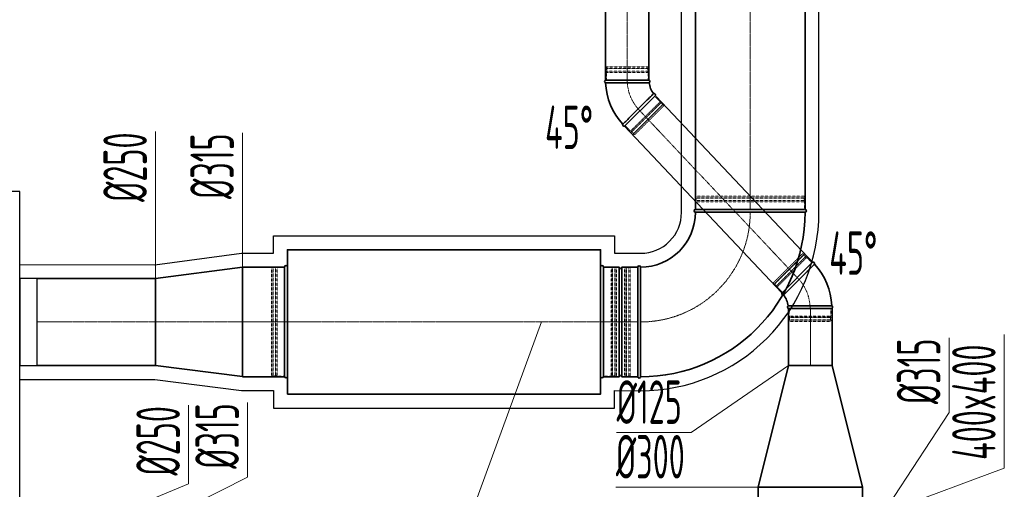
# Model space of a CAD drawing. Header units: millimetres. Extents: x -41335 to 3476, y 23470 to 47494.
# Tile 10 of 15: x -28527 to -25697, y 33589 to 34939. Entities that reach past the tile are written whole.
import ezdxf

# ---------------------------------------------------------------- set-up
doc = ezdxf.new("R2010")
doc.units = ezdxf.units.MM
doc.header["$LTSCALE"] = 0.03
doc.linetypes.add('ACAD_ISO02W100', pattern=[15, 12, -3])
doc.linetypes.add('ACAD_ISO10W100', pattern=[18, 12, -3, 0, -3])
for name, color, linetype, lineweight in [('VZT_01 SUP (PŘÍVOD) - OBRYS', 5, 'Continuous', 35), ('VZT_02 SUP (PŘÍVOD) - OSA', 5, 'ACAD_ISO10W100', 5), ('VZT_09 ODA (SÁNÍ) - OBRYS', 3, 'Continuous', 35), ('VZT_10 ODA (SÁNÍ) - OSA', 3, 'ACAD_ISO10W100', 5), ('VZT_21 ZAŘÍZENÍ - OBRYS', 1, 'Continuous', 25), ('VZT_KOTY - DIMENZE', 7, 'Continuous', 5), ('VZT_KOTY - POLOHA', 7, 'Continuous', 5)]:
    doc.layers.add(name, color=color, linetype=linetype, lineweight=lineweight)
doc.layers.add('VZT_03 SUP (PŘÍVOD) - NETISK', color=8, linetype='ACAD_ISO02W100', lineweight=5, plot=False)
doc.layers.add('VZT_IZOLACE - TEPELNÁ', color=6, linetype='IZOLACE TEPELNA')
doc.styles.get("Standard").update_dxf_attribs({"font": 'arial.ttf'})
doc.styles.add('VZT_POPIS', font='isocp.shx', dxfattribs={"width": 0.6, "height": 125})
doc.linetypes.add('IZOLACE TEPELNA', pattern='A,12.7,-1.5,["T",Standard,S=2.54,R=0,X=0,Y=-1.27],-3', length=17.2)

# ---------------------------------------------------------------- blocks, each defined once
blk = doc.blocks.new('A$C658308DA')
at = {"layer": 'VZT_03 SUP (PŘÍVOD) - NETISK', "ltscale": 0.4}
for p, q in [((-156.5, -30), (-156.5, -8)), ((156.5, -30), (156.5, -8)), ((-157.5, -34), (-157.5, -33.5)), ((-157.5, -41.5), (-157.5, -41)), ((-156.5, -46), (-156.5, -42)), ((156.5, -46), (-156.5, -46)), ((155.5, -30), (-155.5, -30)), ((-155.5, -33.5), (-155.5, -30)), ((155.5, -33.5), (-155.5, -33.5)), ((155.5, -34), (-155.5, -34)), ((-155.5, -41), (-155.5, -34)), ((155.5, -41), (-155.5, -41)), ((155.5, -41.5), (-155.5, -41.5)), ((-155.5, -42), (-155.5, -41.5)), ((155.5, -42), (-155.5, -42)), ((155.5, -33.5), (155.5, -30)), ((155.5, -41), (155.5, -34)), ((155.5, -42), (155.5, -41.5)), ((156.5, -46), (156.5, -42)), ((157.5, -34), (157.5, -33.5)), ((157.5, -41.5), (157.5, -41))]:
    blk.add_line(p, q, dxfattribs=at)
at = {"layer": 'VZT_09 ODA (SÁNÍ) - OBRYS'}
for p, q in [((157.5, 0), (-157.5, 0)), ((-156.5, -8), (156.5, -8))]:
    blk.add_line(p, q, dxfattribs=at)
for centre, start, end in [((-157.5, -4), 90, 270), ((157.5, -4), 270, 90)]:
    blk.add_arc(centre, 4, start, end, dxfattribs=at)

msp = doc.modelspace()

# ---------------------------------------------------------------- linework, layer by layer
at = {"layer": 'VZT_01 SUP (PŘÍVOD) - OBRYS'}
for p, q in [((-26718.7, 34765.1), (-26843.7, 34765.1)), ((-26788.8, 34632.5), (-26700.4, 34720.9)), ((-26248.3, 34241.7), (-26336.7, 34153.3)), ((-26318.3, 34109.1), (-26193.3, 34109.1)), ((-26404.8, 33595.3), (-26317.3, 33945.2)), ((-26192.3, 33945.2), (-26317.3, 33945.2)), ((-26104.8, 33595.3), (-26192.3, 33945.2)), ((-26104.8, 33595.3), (-26404.8, 33595.3)), ((-26404.8, 33595.3), (-26404.8, 33545.2)), ((-26104.8, 33595.3), (-26104.8, 33545.2))]:
    msp.add_line(p, q, dxfattribs=at)
for points in [[(-26843.7, 37373), (-26843.7, 34765.1)], [(-26718.7, 37373), (-26718.7, 34765.1)], [(-26697.9, 34718.3), (-26247, 34240.4)], [(-26788.8, 34632.5), (-26337.9, 34154.6)], [(-26317.3, 34109.1), (-26317.3, 33945.2)], [(-26192.3, 34109.1), (-26192.3, 33945.2)]]:
    msp.add_lwpolyline(points, dxfattribs=at)
for centre, radius, start, end in [((-26842.1, 34761.2), 4.17, 113.4678, 248.8928), ((-26656.2, 34765.1), 187.5, 182.3607, 222.6393), ((-26720.4, 34761.2), 4.17, 300.2981, 66.5322), ((-26656.2, 34765.1), 62.5, 186.8302, 218.1698), ((-26704.3, 34722.4), 4.17, 338.4678, 104.7019), ((-26790.3, 34636.4), 4.17, 156.1072, 291.5322), ((-26246.7, 34237.8), 4.17, 336.1072, 111.5322), ((-26380.8, 34109.1), 187.5, 2.3607, 42.6393), ((-26332.8, 34151.8), 4.17, 158.4678, 284.7019), ((-26380.8, 34109.1), 62.5, 6.8302, 38.1698), ((-26316.7, 34113), 4.17, 120.2981, 246.5322), ((-26195, 34113), 4.17, 293.4678, 68.8928)]:
    msp.add_arc(centre, radius, start, end, dxfattribs=at)
for points, knots in [([(-26843.6, 34757.3), (-26843.6, 34757.3), (-26842, 34757.3), (-26835.8, 34757.3), (-26831.3, 34757.4), (-26819.9, 34757.4), (-26813.1, 34757.4), (-26798.2, 34757.4), (-26790.1, 34757.4), (-26773.9, 34757.4), (-26765.9, 34757.4), (-26750.7, 34757.5), (-26743.8, 34757.5), (-26731.9, 34757.5), (-26727.1, 34757.6), (-26720.4, 34757.6), (-26718.5, 34757.6), (-26718.3, 34757.6), (-26718.3, 34757.6), (-26718.3, 34757.6)], [0, 0, 0, 0, 24.392784, 24.392784, 48.777002, 48.777002, 73.152705, 73.152705, 97.508329, 97.508329, 121.831482, 121.831482, 146.180287, 146.180287, 170.775455, 170.775455, 195.53354, 195.53354, 197.168564, 197.168564, 197.168564, 197.168564]), ([(-26705.4, 34726.4), (-26705.4, 34726.4), (-26705.4, 34726.4), (-26705.6, 34726.2), (-26705.9, 34725.9), (-26706.6, 34725.2), (-26707.2, 34724.7), (-26709.4, 34722.5), (-26711.6, 34720.2), (-26718, 34714), (-26722.4, 34709.6), (-26732.4, 34699.7), (-26737.9, 34694.2), (-26749.4, 34682.7), (-26755.2, 34676.9), (-26766.5, 34665.7), (-26771.8, 34660.4), (-26781.1, 34651.1), (-26785, 34647.2), (-26790, 34642.2), (-26791.5, 34640.7), (-26793.6, 34638.6), (-26794.2, 34638.1), (-26794.2, 34638.1)], [197.067977, 197.067977, 197.067977, 197.067977, 201.792196, 201.792196, 209.190204, 209.190204, 218.040239, 218.040239, 237.760854, 237.760854, 262.206108, 262.206108, 286.831239, 286.831239, 311.323072, 311.323072, 335.946087, 335.946087, 360.704397, 360.704397, 377.088273, 377.088273, 394.105327, 394.105327, 394.105327, 394.105327]), ([(-26331.7, 34147.8), (-26331.7, 34147.8), (-26331.7, 34147.8), (-26331.4, 34148), (-26331.2, 34148.2), (-26330.5, 34149), (-26329.9, 34149.5), (-26327.7, 34151.7), (-26325.4, 34153.9), (-26319.1, 34160.2), (-26314.7, 34164.6), (-26304.7, 34174.5), (-26299.1, 34180), (-26287.7, 34191.5), (-26281.8, 34197.3), (-26270.6, 34208.5), (-26265.3, 34213.8), (-26256, 34223.1), (-26252, 34227), (-26247.1, 34232), (-26245.6, 34233.5), (-26243.5, 34235.6), (-26242.9, 34236.1), (-26242.9, 34236.1)], [197.067977, 197.067977, 197.067977, 197.067977, 201.792196, 201.792196, 209.190204, 209.190204, 218.040239, 218.040239, 237.760854, 237.760854, 262.206108, 262.206108, 286.831239, 286.831239, 311.323072, 311.323072, 335.946087, 335.946087, 360.704397, 360.704397, 377.088273, 377.088273, 394.105327, 394.105327, 394.105327, 394.105327]), ([(-26193.5, 34116.9), (-26193.5, 34116.9), (-26195.1, 34116.9), (-26201.3, 34116.8), (-26205.8, 34116.8), (-26217.2, 34116.8), (-26224, 34116.8), (-26238.9, 34116.8), (-26246.9, 34116.8), (-26263.2, 34116.8), (-26271.2, 34116.8), (-26286.3, 34116.7), (-26293.3, 34116.7), (-26305.1, 34116.7), (-26309.9, 34116.6), (-26316.7, 34116.6), (-26318.6, 34116.6), (-26318.8, 34116.6), (-26318.8, 34116.6), (-26318.8, 34116.6)], [0, 0, 0, 0, 24.392784, 24.392784, 48.777002, 48.777002, 73.152705, 73.152705, 97.508329, 97.508329, 121.831482, 121.831482, 146.180287, 146.180287, 170.775455, 170.775455, 195.53354, 195.53354, 197.168564, 197.168564, 197.168564, 197.168564])]:
    msp.add_open_spline(points, degree=3, knots=knots, dxfattribs=at)
at = {"layer": 'VZT_02 SUP (PŘÍVOD) - OSA', "ltscale": 5}
for points in [[(-26781.2, 34765.1), (-26781.2, 37373)], [(-26292.5, 34197.5), (-26743.4, 34675.4)], [(-26254.8, 33945.2), (-26254.8, 34109.1)]]:
    msp.add_lwpolyline(points, dxfattribs=at)
at = {"layer": 'VZT_02 SUP (PŘÍVOD) - OSA', "ltscale": 0.3}
for points in [[(-26781.2, 34765.1), (-26781.2, 34765.1, 0.198912), (-26744.6, 34676.7, 0.198912)], [(-26255.8, 34109.1), (-26255.8, 34109.1, 0.198912), (-26292.5, 34197.5, 0.198912)]]:
    msp.add_lwpolyline(points, format="xyb", dxfattribs=at)
at = {"layer": 'VZT_03 SUP (PŘÍVOD) - NETISK', "ltscale": 0.4}
for p, q in [((-26720.2, 34798.6), (-26842.2, 34798.6)), ((-26842.2, 34798.1), (-26842.2, 34798.6)), ((-26720.2, 34798.1), (-26842.2, 34798.1)), ((-26720.2, 34791.1), (-26842.2, 34791.1)), ((-26842.2, 34790.6), (-26842.2, 34791.1)), ((-26720.2, 34790.6), (-26842.2, 34790.6)), ((-26721.2, 34803.1), (-26841.2, 34803.1)), ((-26841.2, 34799.1), (-26841.2, 34803.1)), ((-26721.2, 34799.1), (-26841.2, 34799.1)), ((-26721.2, 34787.1), (-26841.2, 34787.1)), ((-26841.2, 34765.1), (-26841.2, 34787.1)), ((-26840.2, 34798.6), (-26840.2, 34799.1)), ((-26840.2, 34791.1), (-26840.2, 34798.1)), ((-26840.2, 34787.1), (-26840.2, 34790.6)), ((-26722.2, 34798.6), (-26722.2, 34799.1)), ((-26722.2, 34791.1), (-26722.2, 34798.1)), ((-26722.2, 34787.1), (-26722.2, 34790.6)), ((-26721.2, 34799.1), (-26721.2, 34803.1)), ((-26721.2, 34765.1), (-26721.2, 34787.1)), ((-26720.2, 34798.1), (-26720.2, 34798.6)), ((-26720.2, 34790.6), (-26720.2, 34791.1)), ((-26771.5, 34618.7), (-26686.6, 34703.5)), ((-26769.7, 34615.5), (-26683.5, 34701.8)), ((-26769.4, 34615.2), (-26683.1, 34701.4)), ((-26764.4, 34610.2), (-26678.2, 34696.5)), ((-26764.1, 34609.9), (-26677.8, 34696.1)), ((-26763, 34610.2), (-26678.2, 34695.1)), ((-26702.2, 34719.1), (-26686.6, 34703.5)), ((-26687.3, 34702.8), (-26684.9, 34700.4)), ((-26684.5, 34700), (-26679.6, 34695.1)), ((-26683.5, 34701.8), (-26683.1, 34701.4)), ((-26679.2, 34694.7), (-26678.9, 34694.4)), ((-26678.2, 34696.5), (-26677.8, 34696.1)), ((-26678.2, 34695.1), (-26675.3, 34692.2)), ((-26760.2, 34607.4), (-26675.3, 34692.2)), ((-26787, 34634.3), (-26771.5, 34618.7)), ((-26770.8, 34619.4), (-26768.3, 34616.9)), ((-26769.7, 34615.5), (-26769.4, 34615.2)), ((-26768, 34616.6), (-26763, 34611.6)), ((-26764.4, 34610.2), (-26764.1, 34609.9)), ((-26763, 34610.2), (-26760.2, 34607.4)), ((-26762.7, 34611.3), (-26762.3, 34610.9)), ((-26276.9, 34266.8), (-26361.8, 34182)), ((-26273, 34264.3), (-26359.3, 34178.1)), ((-26272.7, 34264), (-26358.9, 34177.7)), ((-26274.1, 34264), (-26358.9, 34179.1)), ((-26267.7, 34259), (-26354, 34172.8)), ((-26267.4, 34258.7), (-26353.6, 34172.4)), ((-26265.6, 34255.5), (-26350.4, 34170.6)), ((-26274.1, 34264), (-26276.9, 34266.8)), ((-26274.4, 34262.9), (-26274.8, 34263.3)), ((-26269.1, 34257.6), (-26274.1, 34262.6)), ((-26272.7, 34264), (-26273, 34264.3)), ((-26266.3, 34254.8), (-26268.8, 34257.3)), ((-26267.4, 34258.7), (-26267.7, 34259)), ((-26250, 34239.9), (-26265.6, 34255.5)), ((-27803.8, 33914.2), (-27803.8, 34227.2)), ((-27803.8, 34227.2), (-27799.8, 34227.2)), ((-27799.8, 33914.2), (-27799.8, 34226.2)), ((-27799.8, 34226.2), (-27799.3, 34226.2)), ((-27799.3, 33913.2), (-27799.3, 34228.2)), ((-27799.3, 34228.2), (-27798.8, 34228.2)), ((-27798.8, 33913.2), (-27798.8, 34228.2)), ((-27798.8, 34226.2), (-27791.8, 34226.2)), ((-27791.8, 33913.2), (-27791.8, 34228.2)), ((-27791.8, 34228.2), (-27791.3, 34228.2)), ((-27791.3, 33913.2), (-27791.3, 34228.2)), ((-27791.3, 34226.2), (-27787.8, 34226.2)), ((-27787.8, 34227.2), (-27765.8, 34227.2)), ((-27787.8, 33914.2), (-27787.8, 34226.2)), ((-26827.8, 34227.2), (-26849.8, 34227.2)), ((-26827.8, 33914.2), (-26827.8, 34226.2)), ((-26824.3, 34226.2), (-26827.8, 34226.2)), ((-26824.3, 33913.2), (-26824.3, 34228.2)), ((-26823.8, 34228.2), (-26824.3, 34228.2)), ((-26823.8, 33913.2), (-26823.8, 34228.2)), ((-26816.8, 34226.2), (-26823.8, 34226.2)), ((-26816.8, 33913.2), (-26816.8, 34228.2)), ((-26816.3, 34228.2), (-26816.8, 34228.2)), ((-26816.3, 33913.2), (-26816.3, 34228.2)), ((-26815.8, 34226.2), (-26816.3, 34226.2)), ((-26811.8, 34227.2), (-26815.8, 34227.2)), ((-26815.8, 33914.2), (-26815.8, 34226.2)), ((-26811.8, 33914.2), (-26811.8, 34227.2)), ((-26358.9, 34179.1), (-26361.8, 34182)), ((-26358.9, 34177.7), (-26359.3, 34178.1)), ((-26357.9, 34179.5), (-26358.2, 34179.8)), ((-26352.6, 34174.2), (-26357.5, 34179.1)), ((-26353.6, 34172.4), (-26354, 34172.8)), ((-26349.7, 34171.4), (-26352.2, 34173.8)), ((-26334.9, 34155.1), (-26350.4, 34170.6)), ((-26315.8, 34109.1), (-26315.8, 34087.1)), ((-26195.8, 34109.1), (-26195.8, 34087.1)), ((-26316.8, 34083.6), (-26194.8, 34083.6)), ((-26316.8, 34083.6), (-26316.8, 34083.1)), ((-26316.8, 34083.1), (-26194.8, 34083.1)), ((-26316.8, 34076.1), (-26194.8, 34076.1)), ((-26316.8, 34076.1), (-26316.8, 34075.6)), ((-26316.8, 34075.6), (-26194.8, 34075.6)), ((-26315.8, 34087.1), (-26195.8, 34087.1)), ((-26315.8, 34075.1), (-26195.8, 34075.1)), ((-26315.8, 34075.1), (-26315.8, 34071.1)), ((-26314.8, 34087.1), (-26314.8, 34083.6)), ((-26314.8, 34083.1), (-26314.8, 34076.1)), ((-26314.8, 34075.6), (-26314.8, 34075.1)), ((-26196.8, 34087.1), (-26196.8, 34083.6)), ((-26196.8, 34083.1), (-26196.8, 34076.1)), ((-26196.8, 34075.6), (-26196.8, 34075.1)), ((-26195.8, 34075.1), (-26195.8, 34071.1)), ((-26194.8, 34083.6), (-26194.8, 34083.1)), ((-26194.8, 34076.1), (-26194.8, 34075.6)), ((-26315.8, 34071.1), (-26195.8, 34071.1)), ((-27803.8, 33914.2), (-27799.8, 33914.2)), ((-27799.8, 33915.2), (-27799.3, 33915.2)), ((-27799.3, 33913.2), (-27798.8, 33913.2)), ((-27798.8, 33915.2), (-27791.8, 33915.2)), ((-27791.8, 33913.2), (-27791.3, 33913.2)), ((-27791.3, 33915.2), (-27787.8, 33915.2)), ((-27787.8, 33914.2), (-27765.8, 33914.2)), ((-26827.8, 33914.2), (-26849.8, 33914.2)), ((-26824.3, 33915.2), (-26827.8, 33915.2)), ((-26823.8, 33913.2), (-26824.3, 33913.2)), ((-26816.8, 33915.2), (-26823.8, 33915.2)), ((-26816.3, 33913.2), (-26816.8, 33913.2)), ((-26815.8, 33915.2), (-26816.3, 33915.2)), ((-26811.8, 33914.2), (-26815.8, 33914.2))]:
    msp.add_line(p, q, dxfattribs=at)
at = {"layer": 'VZT_09 ODA (SÁNÍ) - OBRYS'}
for p, q in [((-28136.8, 34195.2), (-27886.8, 34227.2)), ((-27886.8, 34227.2), (-27886.8, 33912.2)), ((-27765.8, 34227.2), (-27765.8, 33913.2)), ((-27757.8, 34020.6), (-27757.8, 34228.2)), ((-26857.8, 34020.6), (-26857.8, 34228.2)), ((-26849.8, 33912.7), (-26849.8, 34227.7)), ((-26849.8, 34227.7), (-26804.3, 34227.7)), ((-26849.8, 34227.2), (-26849.8, 33913.2)), ((-26804.3, 33912.7), (-26804.3, 34227.7)), ((-26796.3, 33912.7), (-26796.3, 34227.7)), ((-26796.3, 34227.7), (-26750.8, 34227.7)), ((-26750.8, 33912.7), (-26750.8, 34227.7)), ((-28136.8, 34194.7), (-28136.8, 33944.7)), ((-28136.8, 33945.2), (-27886.8, 33913.2)), ((-26849.8, 33912.7), (-26804.3, 33912.7)), ((-26796.3, 33912.7), (-26750.8, 33912.7))]:
    msp.add_line(p, q, dxfattribs=at)
for points in [[(-26585.3, 34393.2), (-26585.3, 36247.2)], [(-26270.3, 34393.2), (-26270.3, 36247.2)], [(-27765.8, 34227.7), (-27886.8, 34227.7)], [(-28136.8, 34195.2), (-28476.8, 34195.2)], [(-28136.8, 33945.2), (-28476.8, 33945.2)], [(-27765.8, 33912.7), (-27886.8, 33912.7)]]:
    msp.add_lwpolyline(points, dxfattribs=at)
msp.add_lwpolyline([(-27757.8, 33862.7), (-26857.8, 33862.7), (-26857.8, 34277.7), (-27757.8, 34277.7)], close=True, dxfattribs=at)
for centre, radius, start, end in [((-26742.8, 34385.2), 472.5, 270, 0), ((-26742.8, 34385.2), 157.5, 270, 0), ((-27761.8, 34228.2), 4, 0, 180), ((-26853.8, 34228.2), 4, 0, 180), ((-26800.3, 34227.7), 4, 180, 0), ((-27761.8, 33913.2), 4, 180, 355.4188), ((-26853.8, 33913.2), 4, 184.5812, 0), ((-26800.3, 33912.7), 4, 0, 180)]:
    msp.add_arc(centre, radius, start, end, dxfattribs=at)
for points in [[(-27757.8, 34020.6), (-27757.8, 34008), (-27757.8, 33995.5), (-27757.8, 33971.6), (-27757.8, 33960.5), (-27757.8, 33941.7), (-27757.8, 33934.1), (-27757.8, 33923.6), (-27757.8, 33920.7), (-27757.8, 33920.4), (-27757.8, 33912.9), (-27757.8, 33912.9)], [(-26857.8, 34020.6), (-26857.8, 34008), (-26857.8, 33995.5), (-26857.8, 33971.6), (-26857.8, 33960.5), (-26857.8, 33941.7), (-26857.8, 33934.1), (-26857.8, 33923.6), (-26857.8, 33920.7), (-26857.8, 33920.4), (-26857.8, 33912.9), (-26857.8, 33912.9)]]:
    msp.add_open_spline(points, degree=3, knots=[157.533456, 157.533456, 157.533456, 157.533456, 195.393508, 195.393508, 234.551342, 234.551342, 273.721472, 273.721472, 312.806301, 312.806301, 315.294186, 315.294186, 315.294186, 315.294186], dxfattribs=at)
at = {"layer": 'VZT_10 ODA (SÁNÍ) - OSA', "ltscale": 5}
for p, q in [((-28136.8, 34070.2), (-27886.8, 34070.2)), ((-27765.8, 34070.2), (-26849.8, 34070.2))]:
    msp.add_line(p, q, dxfattribs=at)
for points in [[(-26427.8, 36247.2), (-26427.8, 34393.2)], [(-28476.8, 34070.2), (-28136.8, 34070.2)], [(-27886.8, 34070.2), (-27765.8, 34070.2)]]:
    msp.add_lwpolyline(points, dxfattribs=at)
at = {"layer": 'VZT_10 ODA (SÁNÍ) - OSA'}
msp.add_lwpolyline([(-26849.8, 34070.2), (-26750.8, 34070.2)], dxfattribs=at)
at = {"layer": 'VZT_10 ODA (SÁNÍ) - OSA', "ltscale": 5}
msp.add_arc((-26742.8, 34385.2), 315, 270, 0, dxfattribs=at)
at = {"layer": 'VZT_21 ZAŘÍZENÍ - OBRYS', "lineweight": 30}
for points in [[(-30627.8, 34445.2), (-30627.8, 32945.2), (-28526.8, 32945.2), (-28526.8, 34445.2)], [(-28476.8, 33945.2), (-28476.8, 34195.2), (-28526.8, 34195.2), (-28526.8, 33945.2)]]:
    msp.add_lwpolyline(points, close=True, dxfattribs=at)
at = {"layer": 'VZT_IZOLACE - TEPELNÁ', "ltscale": 15}
for p, q in [((-26625.3, 34385.1), (-26625.3, 36255.2)), ((-26230.3, 34385.2), (-26230.3, 36255.2)), ((-27797.8, 34267.7), (-27797.8, 34317.7)), ((-27797.8, 34317.7), (-26817.8, 34317.7)), ((-26817.8, 34317.7), (-26817.8, 34268)), ((-28139.4, 34234.7), (-27889.5, 34267.7)), ((-27889.5, 34267.7), (-27797.8, 34267.7)), ((-26817.8, 34268), (-26742.7, 34267.7)), ((-28526.8, 34235.2), (-28139.4, 34234.7)), ((-28526.8, 33905.2), (-28139.4, 33905.2)), ((-28139.4, 33905.2), (-27889.5, 33873.2)), ((-27889.5, 33873.2), (-27797.8, 33872.8)), ((-27797.8, 33872.8), (-27797.8, 33822.7)), ((-26817.8, 33822.7), (-26817.8, 33872.8)), ((-26817.8, 33872.8), (-26742.9, 33872.7)), ((-27797.8, 33822.7), (-26817.8, 33822.7))]:
    msp.add_line(p, q, dxfattribs=at)
for centre, radius, start, end in [((-26742.1, 34384.4), 511.7, 269.9068, 0.0902), ((-26742.1, 34384.5), 116.8, 269.7509, 0.2886)]:
    msp.add_arc(centre, radius, start, end, dxfattribs=at)
at = {"layer": 'VZT_KOTY - DIMENZE', "linetype": 'ByBlock'}
for p, q in [((-28136.8, 34391.2), (-28136.8, 34412.6)), ((-27886.8, 34399.6), (-27886.8, 34421)), ((-25856.1, 33810.1), (-25856.1, 33831.5)), ((-26597.1, 33752.3), (-26618.5, 33752.3)), ((-25697.5, 33649.7), (-25697.5, 33671.2)), ((-28041.9, 33604.9), (-28041.9, 33626.3)), ((-27872.3, 33624.2), (-27872.3, 33645.6)), ((-26587.3, 33595.3), (-26608.8, 33595.3))]:
    msp.add_line(p, q, dxfattribs=at)
for points in [[(-28136.8, 34412.6), (-28136.8, 34617.7)], [(-27886.8, 34421), (-27886.8, 34614.1)], [(-28136.8, 34194.7), (-28136.8, 34391.2)], [(-27886.8, 34227.2), (-27886.8, 34399.6)], [(-25856.1, 33831.5), (-25856.1, 34024.6)], [(-25697.5, 33671.2), (-25697.5, 34033.7)], [(-26317.3, 33945.2), (-26597.1, 33752.3)], [(-28041.9, 33626.3), (-28041.9, 33831.4)], [(-27872.3, 33645.6), (-27872.3, 33838.7)], [(-26066.8, 33488.3), (-25856.1, 33810.1)], [(-26811.6, 33752.3), (-26618.5, 33752.3)], [(-26016.8, 33530.8), (-25697.5, 33649.7)], [(-28183.1, 33466.6), (-27872.3, 33624.2)], [(-28426.8, 33445.2), (-28041.9, 33604.9)], [(-26813.8, 33595.3), (-26608.8, 33595.3)], [(-26404.8, 33595.3), (-26587.3, 33595.3)]]:
    msp.add_lwpolyline(points, dxfattribs=at)
at = {"layer": 'VZT_KOTY - POLOHA'}
msp.add_lwpolyline([(-27027.2, 34070.2), (-27751, 32092.9)], dxfattribs=at)

# ---------------------------------------------------------------- block references
at = {"layer": 'VZT_09 ODA (SÁNÍ) - OBRYS'}
for p, rotation in [((-26427.8, 34385.2), 180), ((-26742.8, 34070.2), 270)]:
    msp.add_blockref('A$C658308DA', p, dxfattribs=dict(at, rotation=rotation))

# ---------------------------------------------------------------- texts
at = {"layer": 'VZT_KOTY - DIMENZE', "lineweight": 35, "style": 'VZT_POPIS', "width": 0.6}
for p in [(-27017.4, 34567.1), (-26200.6, 34205.6)]:
    msp.add_text('45°', height=125, rotation=359.9995, dxfattribs=at).set_placement(p)
at = {"layer": 'VZT_KOTY - DIMENZE', "char_height": 125, "attachment_point": 1, "line_spacing_factor": 0.8, "style": 'VZT_POPIS'}
for s, insert, rotation in [('%%C250', (-28286.8, 34415.1), 89.9995), ('%%C315', (-28036.8, 34423.5), 89.9995), ('400x400', (-25847.5, 33673.7), 90), ('%%C315', (-26006.1, 33834), 89.9995), ('%%C315', (-28022.3, 33648.1), 89.9995), ('%%C250', (-28191.9, 33628.8), 89.9995), ('%%C125', (-26811.6, 33902.3), 359.9995), ('%%C300', (-26813.8, 33745.3), 359.9995)]:
    msp.add_mtext(s, dxfattribs=dict(at, insert=insert, rotation=rotation))

doc.saveas('drawing.dxf')
